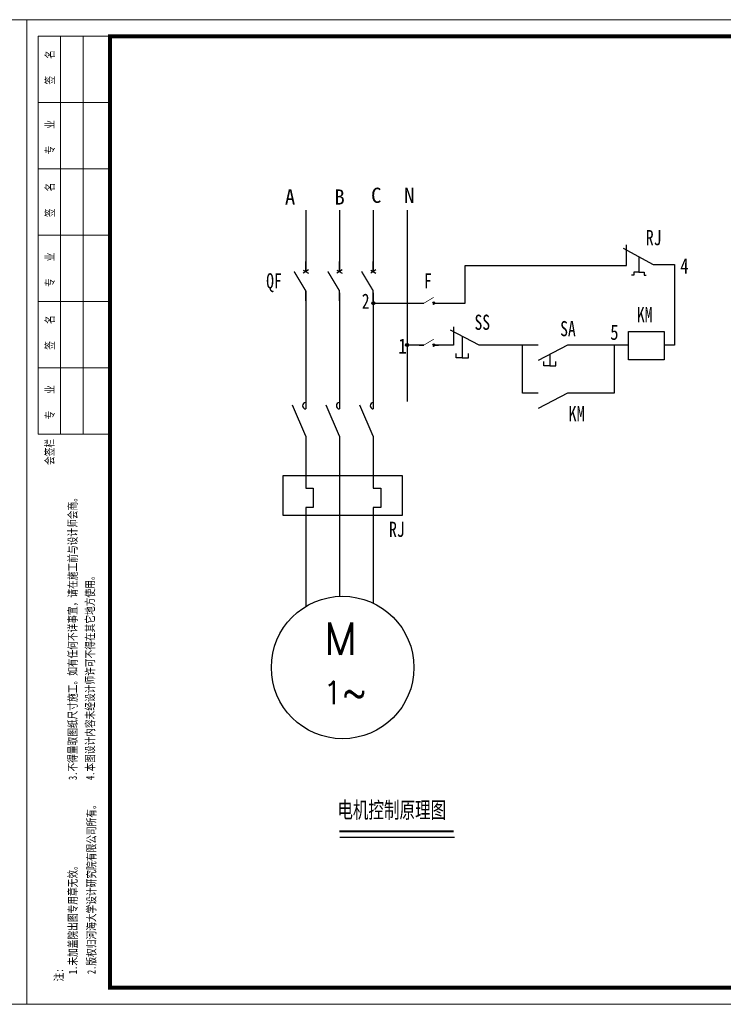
# Model space of a CAD drawing. Extents: x -13074 to 1448651, y 3648755 to 8081248.
# Tile 115 of 173: x 562038 to 562250, y 3857951 to 3858248. Entities that reach past the tile are written whole.
import ezdxf

# ---------------------------------------------------------------- set-up
doc = ezdxf.new("R2010")
doc.units = 0
doc.layers.get('0').update_dxf_attribs({"linetype": 'CONTINUOUS'})
doc.layers.add('DIM', color=3, linetype='CONTINUOUS')
doc.layers.add('DQ', color=3, linetype='CONTINUOUS')
doc.layers.add('SHEET', color=1, linetype='CONTINUOUS', lineweight=15)
doc.layers.add('轮廓线', color=1, linetype='CONTINUOUS', lineweight=30)
doc.styles.add('FHZ', font='FangSong_GB2312.ttf', dxfattribs={"width": 0.707, "height": 300})
doc.styles.add('FS1', font='FangSong_GB2312.ttf')
doc.styles.add('HZTXT', font='FangSong_GB2312.ttf', dxfattribs={"width": 0.8, "height": 2.5})
doc.styles.get("Standard").update_dxf_attribs({"font": 'rs.shx', "bigfont": 'hztxt.shx'})

# ---------------------------------------------------------------- blocks, each defined once
blk = doc.blocks.new('SYMB2_M_PWF59')
for p, q in [((2.06, 0.66), (2.94, -0.66)), ((2.14, -0.66), (2.92, 0.66))]:
    blk.add_line(p, q)
at = {"color": 7}
for p, q in [((2.5, 0), (0, 0)), ((10, 0), (7.5, 0))]:
    blk.add_line(p, q, dxfattribs=at)
at = {"const_width": 0.35}
blk.add_lwpolyline([(7.5, 0), (2.5, -3)], dxfattribs=at)

msp = doc.modelspace()

# ---------------------------------------------------------------- hatches: boundary and pattern name
h = msp.add_hatch(color=256)
h.paths.add_polyline_path([(562144.406, 3858163.103), (562144.406, 3858162.625), (562144.884, 3858162.625, 0.4142136)])
h.paths.add_polyline_path([(562144.884, 3858162.625), (562144.406, 3858162.625), (562144.406, 3858162.148, 0.4142136)])
h.paths.add_polyline_path([(562144.406, 3858163.103, 0.4142136), (562143.929, 3858162.625, 0.4142136), (562144.406, 3858162.148)])
h = msp.add_hatch(color=256)
h.paths.add_polyline_path([(562154.588, 3858150.477), (562154.588, 3858150), (562155.066, 3858150, 0.4142136)])
h.paths.add_polyline_path([(562155.066, 3858150), (562154.588, 3858150), (562154.588, 3858149.523, 0.4142136)])
h.paths.add_polyline_path([(562154.588, 3858150.477, 0.4142136), (562154.111, 3858150, 0.4142136), (562154.588, 3858149.523)])

# ---------------------------------------------------------------- linework, layer by layer
at = {"color": 0}
for p, q in [((562124.042, 3858190.727), (562124.042, 3858172.197)), ((562124.042, 3858190.727), (562124.042, 3858172.197)), ((562134.224, 3858190.727), (562134.224, 3858172.197)), ((562134.224, 3858190.727), (562134.224, 3858172.197)), ((562144.406, 3858190.727), (562144.406, 3858172.197)), ((562154.588, 3858190.727), (562154.588, 3858133.001)), ((562144.406, 3858180.342), (562144.406, 3858172.197)), ((562124.042, 3858166.318), (562124.042, 3858130.74)), ((562134.224, 3858165.747), (562134.224, 3858130.74)), ((562144.406, 3858165.747), (562144.406, 3858130.74)), ((562144.406, 3858165.747), (562144.406, 3858130.74)), ((562124.042, 3858122.495), (562124.042, 3858106.821)), ((562124.042, 3858122.495), (562124.042, 3858106.821)), ((562134.224, 3858122.495), (562134.224, 3858074.215)), ((562134.224, 3858122.495), (562134.224, 3858074.215)), ((562144.406, 3858122.495), (562144.406, 3858106.821)), ((562144.406, 3858122.495), (562144.406, 3858106.821)), ((562124.042, 3858100.973), (562124.042, 3858071.143)), ((562124.042, 3858100.973), (562124.042, 3858071.143)), ((562144.406, 3858100.973), (562144.406, 3858072.138)), ((562144.406, 3858100.973), (562144.406, 3858072.138))]:
    msp.add_line(p, q, dxfattribs=at)
for p, q in [((562159.685, 3858150), (562154.588, 3858150)), ((562164.771, 3858150), (562162.612, 3858150))]:
    msp.add_line(p, q)
for centre in [(562144.406, 3858162.625), (562154.588, 3858150)]:
    msp.add_circle(centre, 0.477)
at = {"layer": 'SHEET', "color": 7}
for p, q in [((562064.957, 3858243.144), (562043.357, 3858243.144)), ((562043.357, 3858243.144), (562064.957, 3858243.144)), ((562043.357, 3858243.144), (562043.357, 3858123.144)), ((562050.107, 3858243.144), (562050.107, 3858123.144)), ((562056.857, 3858243.144), (562056.857, 3858123.144)), ((562043.357, 3858223.144), (562064.957, 3858223.144)), ((562043.357, 3858203.144), (562064.957, 3858203.144)), ((562043.357, 3858203.144), (562064.957, 3858203.144)), ((562043.357, 3858203.144), (562064.957, 3858203.144)), ((562043.357, 3858183.144), (562064.957, 3858183.144)), ((562043.357, 3858163.144), (562064.957, 3858163.144)), ((562043.357, 3858163.144), (562064.957, 3858163.144)), ((562043.357, 3858143.144), (562064.957, 3858143.144)), ((562043.357, 3858123.144), (562064.957, 3858123.144))]:
    msp.add_line(p, q, dxfattribs=at)
for points in [[(562039.957, 3857951.144), (561619.957, 3857951.144), (561619.957, 3858248.144), (562039.957, 3858248.144)], [(562459.957, 3857951.144), (562039.957, 3857951.144), (562039.957, 3858248.144), (562459.957, 3858248.144)]]:
    msp.add_lwpolyline(points, close=True, dxfattribs=at)
at = {"layer": 'SHEET', "color": 7, "const_width": 1.2}
msp.add_lwpolyline([(562064.957, 3858243.144), (562454.957, 3858243.144), (562454.957, 3857956.144), (562064.957, 3857956.144)], close=True, dxfattribs=at)
at = {"layer": '轮廓线', "color": 0, "lineweight": -3}
for p, q in [((562219.729, 3858179.245), (562228.861, 3858174.335)), ((562220.771, 3858174.001), (562220.771, 3858180.222)), ((562224.526, 3858176.666), (562224.526, 3858172.016)), ((562172.067, 3858162.625), (562172.067, 3858174.001)), ((562172.067, 3858174.001), (562220.771, 3858174.001)), ((562228.861, 3858174.335), (562235.2, 3858174.335)), ((562235.2, 3858174.335), (562235.2, 3858150)), ((562222.936, 3858171.058), (562222.315, 3858171.058)), ((562224.526, 3858172.016), (562222.936, 3858172.016)), ((562222.936, 3858172.016), (562222.936, 3858171.058)), ((562224.526, 3858172.016), (562226.115, 3858172.016)), ((562226.115, 3858172.016), (562226.115, 3858171.058)), ((562226.115, 3858171.058), (562226.736, 3858171.058)), ((562144.406, 3858162.625), (562159.685, 3858162.625)), ((562162.612, 3858162.625), (562172.067, 3858162.625)), ((562168.577, 3858155.514), (562168.577, 3858150)), ((562176.301, 3858150), (562167.655, 3858154.511)), ((562171.225, 3858152.648), (562171.225, 3858146.122)), ((562168.577, 3858150), (562164.771, 3858150)), ((562194.087, 3858150), (562176.301, 3858150)), ((562189.356, 3858135.53), (562189.356, 3858150)), ((562203, 3858150), (562194.087, 3858145.35)), ((562217.008, 3858150), (562203, 3858150)), ((562221.405, 3858150), (562217.008, 3858150)), ((562217.008, 3858150), (562217.008, 3858135.53)), ((562235.2, 3858150), (562232.061, 3858150)), ((562169.377, 3858146.122), (562169.377, 3858147.5)), ((562171.225, 3858146.122), (562169.377, 3858146.122)), ((562171.225, 3858146.122), (562173.072, 3858146.122)), ((562173.072, 3858146.122), (562173.072, 3858147.5)), ((562197.656, 3858147.212), (562197.656, 3858143.696)), ((562195.808, 3858143.696), (562195.808, 3858145.075)), ((562197.656, 3858143.696), (562195.808, 3858143.696)), ((562197.656, 3858143.696), (562199.504, 3858143.696)), ((562199.504, 3858143.696), (562199.504, 3858145.075)), ((562194.087, 3858135.53), (562189.356, 3858135.53)), ((562203, 3858135.53), (562194.087, 3858130.88)), ((562217.008, 3858135.53), (562203, 3858135.53)), ((562206.918, 3858135.53), (562203, 3858135.53)), ((562124.042, 3858122.495), (562120.027, 3858131.837)), ((562134.224, 3858122.495), (562130.209, 3858131.837)), ((562144.406, 3858122.495), (562140.391, 3858131.837)), ((562134.294, 3858001.579), (562168.916, 3858001.579))]:
    msp.add_line(p, q, dxfattribs=at)
at = {"layer": '轮廓线', "color": 0, "lineweight": 40}
msp.add_line((562134.208, 3858003.395), (562168.617, 3858003.395), dxfattribs=at)
at = {"layer": '轮廓线', "color": 0, "lineweight": -3}
for points in [[(562221.405, 3858154.083), (562232.111, 3858154.083), (562232.111, 3858145.538), (562221.405, 3858145.538)], [(562117.261, 3858110.652), (562153.12, 3858110.652), (562153.12, 3858098.626), (562117.261, 3858098.626)]]:
    msp.add_lwpolyline(points, close=True, dxfattribs=at)
for points in [[(562124.042, 3858106.821), (562126.31, 3858106.821), (562126.31, 3858100.973), (562124.042, 3858100.973)], [(562144.406, 3858106.821), (562146.675, 3858106.821), (562146.675, 3858100.973), (562144.406, 3858100.973)]]:
    msp.add_lwpolyline(points, dxfattribs=at)
msp.add_circle((562135.148, 3858052.738), 21.496, dxfattribs=at)
for centre in [(562124.042, 3858131.688), (562134.224, 3858131.688), (562144.406, 3858131.688)]:
    msp.add_arc(centre, 0.949, 90, 270, dxfattribs=at)

# ---------------------------------------------------------------- block references
at = {"color": 7, "xscale": 0.5891516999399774, "yscale": 0.5891517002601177, "zscale": 0.5891517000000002, "rotation": 179.9999953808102}
for p in [(562164.103, 3858162.625), (562164.103, 3858150)]:
    msp.add_blockref('SYMB2_M_PWF59', p, dxfattribs=at)
at = {"layer": 'DQ', "color": 7, "xscale": 1.178303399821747, "yscale": 1.178303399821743, "zscale": 1.1783034, "rotation": 269.9999953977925}
for p in [(562124.042, 3858175.156), (562134.224, 3858175.156), (562144.406, 3858175.156)]:
    msp.add_blockref('SYMB2_M_PWF59', p, dxfattribs=at)

# ---------------------------------------------------------------- texts
at = {"color": 0}
for s, height, style, width, p in [('RJ', 4.582, 'HZTXT', 0.75, (562226.624, 3858180.125)), ('QF', 4.582, 'HZTXT', 0.75, (562112.103, 3858167.081)), ('F', 4.582, 'HZTXT', 0.75, (562159.724, 3858167.081)), ('2', 4.582, 'HZTXT', 0.75, (562140.929, 3858160.935)), ('KM', 4.582, 'HZTXT', 0.75, (562223.927, 3858156.873)), ('SS', 4.582, 'HZTXT', 0.75, (562174.942, 3858154.591)), ('SA', 4.582, 'HZTXT', 0.75, (562200.778, 3858152.659)), ('RJ', 4.582, 'HZTXT', 0.75, (562149.164, 3858092.129)), ('电机控制原理图', 4.9096, 'FS1', 0.7, (562133.572, 3858007.312))]:
    msp.add_text(s, height=height, dxfattribs=dict(at, style=style, width=width)).set_placement(p)
msp.add_text('1~', height=6.8734, dxfattribs=at).set_placement((562129.231, 3858041.727))
for s, insert, char_height, width, attachment_point in [('{\\fSimHei|b0|i0|c134|p2;A}', (562117.747, 3858196.951), 4.58199, 70.0015, 1), ('{\\fSimHei|b0|i0|c134|p2;B}', (562132.675, 3858196.951), 4.58199, 70.0015, 1), ('{\\fSimHei|b0|i0|c134|p2;C}', (562143.735, 3858197.471), 4.58199, 75.43068, 1), ('{\\fSimHei|b0|i0|c134|p2;N}', (562153.705, 3858197.471), 4.58199, 75.43068, 1), ('M', (562134.527, 3858061.421), 9.819, 23.0337, 5)]:
    msp.add_mtext(s, dxfattribs=dict(at, insert=insert, char_height=char_height, width=width, attachment_point=attachment_point))
at = {"color": 0, "char_height": 4.582, "attachment_point": 1, "style": 'HZTXT'}
for s, insert, width in [('4', (562236.976, 3858176.147), 70.0015), ('5', (562215.874, 3858156.156), 70.0015), ('1', (562151.963, 3858151.996), 58.274), ('KM', (562203.234, 3858131.58), 70.0015)]:
    msp.add_mtext(s, dxfattribs=dict(at, insert=insert, width=width))
at = {"layer": 'DIM', "color": 7, "style": 'FHZ', "width": 0.75}
for s, p in [('签    名', (562048.13, 3858228.593)), ('专    业', (562048.13, 3858207.529)), ('签    名', (562048.13, 3858188.593)), ('专    业', (562048.13, 3858167.529)), ('签    名', (562048.13, 3858148.593)), ('专    业', (562048.13, 3858127.529)), ('会签栏', (562048.058, 3858113.823)), ('3.不得量取图纸尺寸施工。如有任何不详事宜，请在施工前与设计师会商。', (562054.991, 3858018.791)), ('4.本图设计内容未经设计师许可不得在其它地方使用。', (562060.25, 3858018.791)), ('2.版权归河海大学设计研究院有限公司所有。', (562060.648, 3857960.258)), ('1.未加盖院出图专用章无效。', (562055.032, 3857960.258)), ('注:', (562050.838, 3857958.064))]:
    msp.add_text(s, height=2.5, rotation=90, dxfattribs=at).set_placement(p)

doc.saveas('drawing.dxf')
